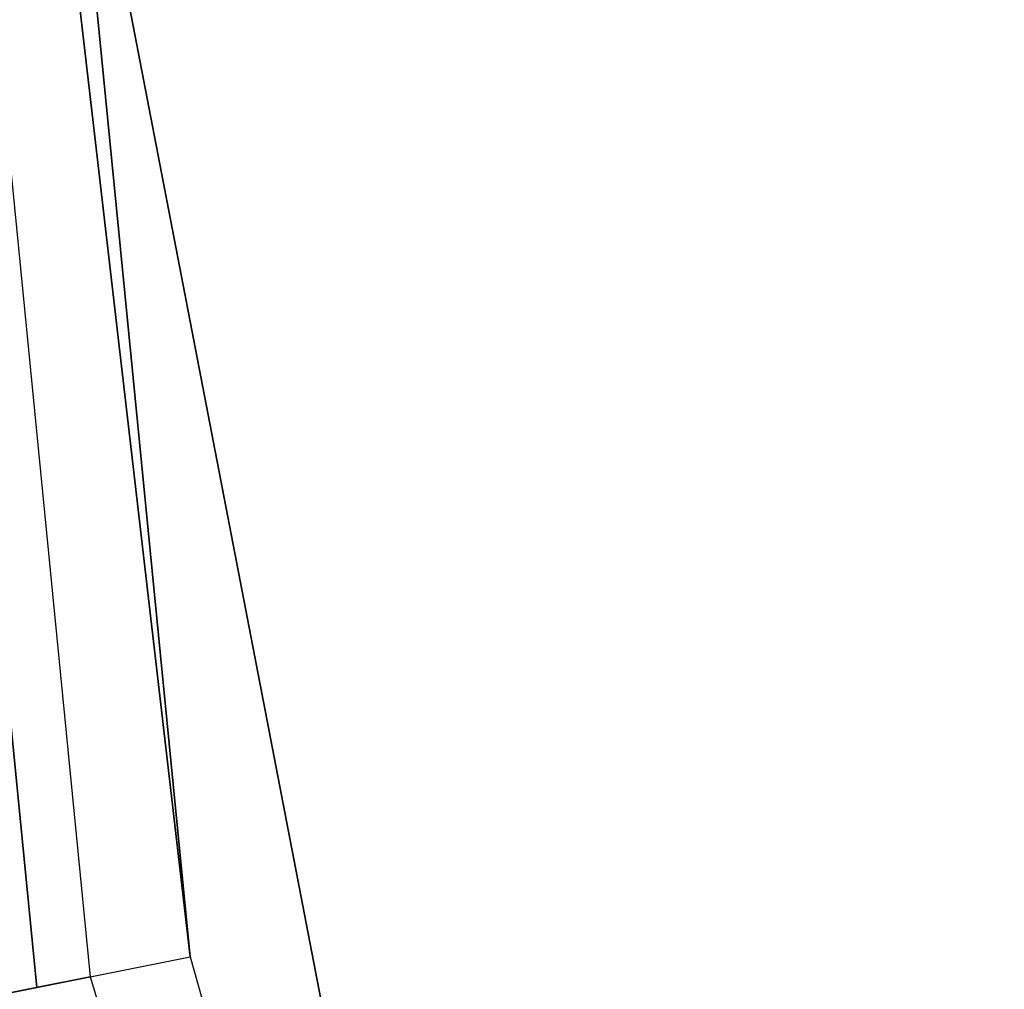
# Model space of a CAD drawing. Header units: millimetres. Extents: x -168 to 332, y -126 to 124.
# Tile 218 of 256: x -10.442 to -9.792, y -2.076 to -1.436. Entities that reach past the tile are written whole.
import ezdxf

# ---------------------------------------------------------------- set-up
doc = ezdxf.new("R2010")
doc.units = ezdxf.units.MM
doc.header["$MEASUREMENT"] = 0
doc.layers.add('Default', color=7, linetype='Continuous', true_color=0x000000)

msp = doc.modelspace()

# ---------------------------------------------------------------- meshes
at = {"layer": 'Default'}
mesh = msp.add_polyface(dxfattribs=at)
corners = [(-10.07468, -2.95819, 324.5), (-11.12893, -2.89775, 323.5), (-11.45857, -0.97527, 323.5), (-10.45246, -0.99809, 324.5), (-11.45857, -0.97527, 323.5), (-11.12893, -2.89775, 323.5), (-12.09666, -3.14973, 323.5), (-12.45497, -1.06007, 323.5), (-12.45497, -1.06007, 323.5), (-12.09666, -3.14973, 323.5), (-13.06439, -3.4017, 324.5), (-13.45137, -1.14488, 324.5), (-13.45137, -1.14488, 324.5), (-13.06439, -3.4017, 324.5), (-13.06439, -3.4017, 338.5), (-13.45137, -1.14488, 338.5), (-15.16936, 0, 340.15515), (-14.03058, 0, 339.65176), (-13.76099, -2.73723, 339.65176), (-14.87789, -2.9594, 340.15515), (-16.27697, 0, 340.58926), (-15.96421, -3.17548, 340.58926), (-13.45137, -1.14488, 338.5), (-13.06439, -3.4017, 338.5), (-16.22643, -4.22504, 341.5), (-16.70707, -1.42198, 341.5), (-13.45137, 1.14488, 338.5), (-16.70707, -1.42198, 341.5), (-16.22643, -4.22504, 341.5), (-16.22643, -4.22504, 396.5), (-16.70707, -1.42198, 396.5), (-15.76972, 0, 401.87933), (-16.51592, 0, 399.23553), (-16.19858, -3.2221, 399.23553), (-15.46671, -3.07652, 401.87933), (-14.55388, 0, 404.34268), (-14.27423, -2.83932, 404.34268), (-12.90919, 0, 406.543), (-12.66115, -2.51846, 406.543), (-10.89081, 0, 408.40649), (-10.68155, -2.12469, 408.40649), (-16.22643, -4.22504, 396.5), (-16.70707, -1.42198, 396.5), (-16.70707, 1.42198, 396.5), (-11.7715, -2.3415, 402.76514), (-10.39557, -2.06781, 404.62402), (-9.79241, -4.05615, 404.62402), (-11.08851, -4.59301, 402.76514), (-12.00212, 0, 402.76514), (-10.59923, 0, 404.62402), (-13.00443, 0, 400.71082), (-12.75455, -2.53704, 400.71082), (-13.58506, 0, 398.58435), (-13.32403, -2.65031, 398.58435), (-13.32324, -3.4691, 396.5), (-13.71787, -1.16756, 396.5), (-13.71787, -1.16756, 396.5), (-13.32324, -3.4691, 396.5), (-13.32324, -3.4691, 342.85306), (-13.71787, -1.16756, 342.85306), (-11.35203, -2.25806, 341.44354), (-11.71665, -2.33059, 341.81802), (-11.03685, -4.57161, 341.81802), (-10.69338, -4.42934, 341.44354), (-11.17826, -2.2235, 341.22824), (-10.52969, -4.36154, 341.22824), (-10.86319, -2.16082, 340.74585), (-10.2329, -4.23861, 340.74585), (-10.72755, -2.13384, 340.48273), (-10.10513, -4.18568, 340.48273), (-10.51046, -2.09066, 339.92691), (-9.90063, -4.10098, 339.92691), (-13.19213, 0, 342.62125), (-13.49432, 0, 342.75046), (-13.23503, -2.63261, 342.75046), (-12.93864, -2.57366, 342.62125), (-13.03045, 0, 342.54404), (-12.78007, -2.54211, 342.54404), (-12.68745, 0, 342.35794), (-12.44366, -2.4752, 342.35794), (-12.50733, 0, 342.24615), (-12.26701, -2.44006, 342.24615), (-12.13507, 0, 341.97757), (-11.9019, -2.36743, 341.97757), (-11.9462, 0, 341.81802), (-11.57443, 0, 341.44354), (-11.39726, 0, 341.22824), (-11.07602, 0, 340.74585), (-10.93771, 0, 340.48273), (-10.71637, 0, 339.92691), (-10.63534, 0, 339.64053), (-10.43098, -2.07485, 339.64053), (-10.53197, 0, 339.06534), (-10.3296, -2.05469, 339.06534), (-13.71787, -1.16756, 342.85306), (-13.32324, -3.4691, 342.85306), (-10.07468, -2.95819, 338.5), (-10.45246, -0.99809, 338.5), (-13.71787, 1.16756, 342.85306), (-10.07468, -2.95819, 338.5), (-10.07468, -2.95819, 324.5), (-10.45246, -0.99809, 324.5), (-10.45246, -0.99809, 338.5)]
mesh.append_faces([[corners[k] for k in face] for face in [(0, 1, 2, 3), (4, 5, 6, 7), (8, 9, 10, 11), (12, 13, 14, 15), (16, 17, 18, 19), (20, 16, 19, 21), (17, 22, 23, 18), (21, 24, 25, 20), (17, 26, 22, 22), (27, 28, 29, 30), (31, 32, 33, 34), (35, 31, 34, 36), (37, 35, 36, 38), (39, 37, 38, 40), (41, 33, 32, 42), (32, 43, 42, 42), (44, 45, 46, 47), (48, 49, 45, 44), (50, 48, 44, 51), (52, 50, 51, 53), (53, 54, 55, 55), (52, 53, 55, 55), (56, 57, 58, 59), (60, 61, 62, 63), (64, 60, 63, 65), (66, 64, 65, 67), (68, 66, 67, 69), (70, 68, 69, 71), (72, 73, 74, 75), (76, 72, 75, 77), (78, 76, 77, 79), (80, 78, 79, 81), (82, 80, 81, 83), (84, 82, 83, 61), (85, 84, 61, 60), (86, 85, 60, 64), (87, 86, 64, 66), (88, 87, 66, 68), (89, 88, 68, 70), (90, 89, 70, 91), (92, 90, 91, 93), (74, 94, 95, 95), (94, 74, 73, 73), (93, 96, 97, 97), (92, 93, 97, 97), (73, 98, 94, 94), (99, 100, 101, 102)]])

doc.saveas('drawing.dxf')
